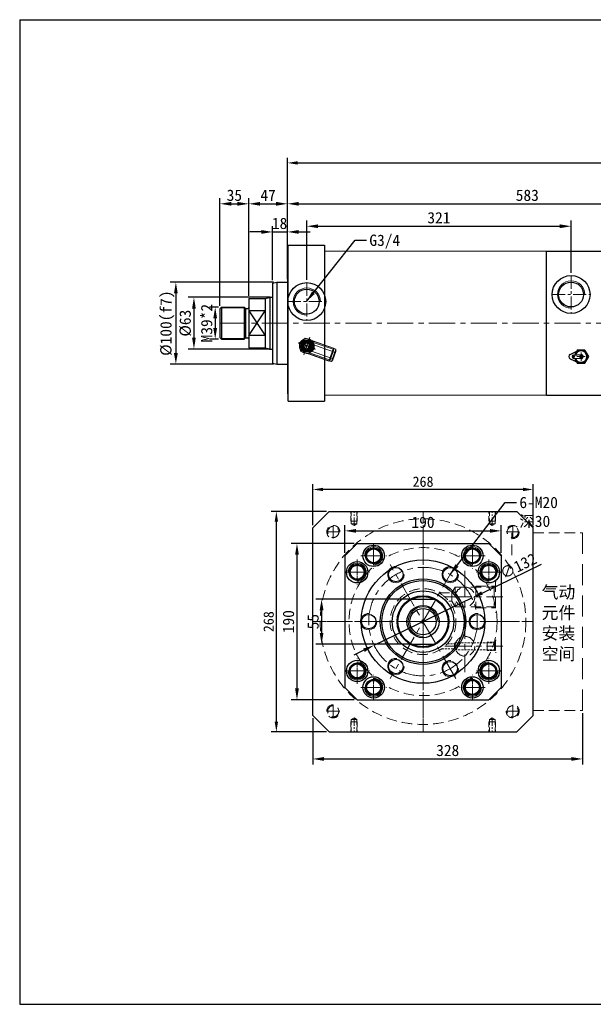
# Model space of a CAD drawing. Header units: millimetres. Extents: x 12686 to 16699, y 5714 to 8717.
# Tile 6 of 20: x 14748 to 15445, y 7520 to 8717. Entities that reach past the tile are written whole.
import ezdxf

# ---------------------------------------------------------------- set-up
doc = ezdxf.new("R2010")
doc.units = ezdxf.units.MM
doc.header["$MEASUREMENT"] = 0
doc.linetypes.add('CENTER', pattern=[50.8, 31.75, -6.35, 6.35, -6.35])
doc.linetypes.add('DASHED', pattern=[19.05, 12.7, -6.35])
doc.layers.get('Defpoints').update_dxf_attribs({"lineweight": 25})
for name, color, linetype, lineweight in [('图层1', 7, 'Continuous', 25), ('图层2', 3, 'CENTER', 13), ('图层3', 2, 'Continuous', 13), ('图层4', 1, 'Continuous', 30), ('图层5', 5, 'DASHED', 13), ('图层7', 4, 'Continuous', 15)]:
    doc.layers.add(name, color=color, linetype=linetype, lineweight=lineweight)
doc.dimstyles.new('ISO-25', dxfattribs={"dimtxt": 2.5, "dimasz": 2.5, "dimexe": 1.25, "dimexo": 0.625, "dimtad": 1, "dimtxsty": 'Standard', "dimcen": 2.5, "dimadec": 0, "dimazin": 0, "dimtfac": 1, "dimtmove": 0, "dimatfit": 3, "dimfxl": 1, "dimarcsym": 0})

# ---------------------------------------------------------------- blocks, each defined once
blk = doc.blocks.new('*D4668')
at = {"layer": 'Defpoints', "color": 0}
for p in [(15224.7, 8012.4), (15114.6, 7957.4), (15224.7, 7957.4)]:
    blk.add_point(p, dxfattribs=at)
at = {"layer": '图层3', "color": 0, "lineweight": -2}
for p, q in [((15221.2, 8012.4), (15107.7, 8012.4)), ((15114.6, 7998.7), (15114.6, 7971.2)), ((15221.2, 7957.4), (15107.7, 7957.4))]:
    blk.add_line(p, q, dxfattribs=at)
at = {"layer": '图层3', "color": 0}
for points in [[(15116.9, 7998.7), (15112.3, 7998.7), (15114.6, 8012.4)], [(15112.3, 7971.2), (15116.9, 7971.2), (15114.6, 7957.4)]]:
    blk.add_solid(points, dxfattribs=at)
at = {"layer": '图层3', "color": 0, "insert": (15104.3, 7984.9), "char_height": 13.75, "attachment_point": 5, "rotation": 90}
blk.add_mtext('55', dxfattribs=at)
blk = doc.blocks.new('*D4669')
at = {"layer": 'Defpoints', "color": 0}
for p in [(15157.9, 8079.9), (15084.7, 7889.9), (15157.9, 7889.9)]:
    blk.add_point(p, dxfattribs=at)
at = {"layer": '图层3', "color": 0, "lineweight": -2}
for p, q in [((15154.4, 8079.9), (15077.8, 8079.9)), ((15084.7, 8066.2), (15084.7, 7903.7)), ((15154.4, 7889.9), (15077.8, 7889.9))]:
    blk.add_line(p, q, dxfattribs=at)
at = {"layer": '图层3', "color": 0}
for points in [[(15087, 8066.2), (15082.4, 8066.2), (15084.7, 8079.9)], [(15082.4, 7903.7), (15087, 7903.7), (15084.7, 7889.9)]]:
    blk.add_solid(points, dxfattribs=at)
at = {"layer": '图层3', "color": 0, "insert": (15074.4, 7984.9), "char_height": 13.75, "attachment_point": 5, "rotation": 90}
blk.add_mtext('190', dxfattribs=at)
blk = doc.blocks.new('*D4670')
at = {"layer": 'Defpoints', "color": 0}
for p in [(15332.9, 8095.3), (15142.9, 8064.9), (15332.9, 8064.9)]:
    blk.add_point(p, dxfattribs=at)
at = {"layer": '图层3', "color": 0, "lineweight": -2}
for p, q in [((15142.9, 8068.4), (15142.9, 8102.2)), ((15156.6, 8095.3), (15319.1, 8095.3)), ((15332.9, 8068.4), (15332.9, 8102.2))]:
    blk.add_line(p, q, dxfattribs=at)
at = {"layer": '图层3', "color": 0}
for points in [[(15156.6, 8097.6), (15156.6, 8093), (15142.9, 8095.3)], [(15319.1, 8093), (15319.1, 8097.6), (15332.9, 8095.3)]]:
    blk.add_solid(points, dxfattribs=at)
at = {"layer": '图层3', "color": 0, "insert": (15237.9, 8105.6), "char_height": 13.75, "attachment_point": 5}
blk.add_mtext('190', dxfattribs=at)
blk = doc.blocks.new('*D4671')
at = {"layer": 'Defpoints', "color": 0}
for p in [(15297.3, 8013.7), (15178.5, 7956.2)]:
    blk.add_point(p, dxfattribs=at)
at = {"layer": '图层3', "color": 0, "lineweight": -2}
for p, q in [((15309.6, 8019.7), (15381.9, 8054.7)), ((15178.5, 7956.2), (15297.3, 8013.7)), ((15166.1, 7950.2), (15153.7, 7944.2))]:
    blk.add_line(p, q, dxfattribs=at)
at = {"layer": '图层3', "color": 0}
for points in [[(15308.6, 8021.8), (15310.6, 8017.7), (15297.3, 8013.7)], [(15167.1, 7948.1), (15165.1, 7952.2), (15178.5, 7956.2)]]:
    blk.add_solid(points, dxfattribs=at)
at = {"layer": '图层3', "color": 0, "insert": (15353.7, 8052.5), "char_height": 13.75, "attachment_point": 5, "rotation": 25.8556}
blk.add_mtext('∅132', dxfattribs=at)
blk = doc.blocks.new('*D4672')
at = {"layer": 'Defpoints', "color": 0}
for p in [(15431.9, 7876.9), (15103.9, 7870.9), (15431.9, 7818)]:
    blk.add_point(p, dxfattribs=at)
at = {"layer": '图层3', "color": 0, "lineweight": -2}
for p, q in [((15103.9, 7867.5), (15103.9, 7811.2)), ((15431.9, 7873.5), (15431.9, 7811.2)), ((15117.6, 7818), (15418.1, 7818))]:
    blk.add_line(p, q, dxfattribs=at)
at = {"layer": '图层3', "color": 0}
for points in [[(15117.6, 7820.3), (15117.6, 7815.7), (15103.9, 7818)], [(15418.1, 7815.7), (15418.1, 7820.3), (15431.9, 7818)]]:
    blk.add_solid(points, dxfattribs=at)
at = {"layer": '图层3', "color": 0, "insert": (15267.9, 7828.3), "char_height": 13.75, "attachment_point": 5}
blk.add_mtext('328', dxfattribs=at)
blk = doc.blocks.new('*D4673')
at = {"layer": 'Defpoints', "color": 0}
for p in [(15073.1, 8458.7), (15055.1, 8396.4), (15073.1, 8397.8)]:
    blk.add_point(p, dxfattribs=at)
at = {"layer": '图层3', "color": 0, "lineweight": -2}
for p, q in [((15055.1, 8399.9), (15055.1, 8465.6)), ((15073.1, 8401.2), (15073.1, 8465.6)), ((15041.4, 8458.7), (15027.6, 8458.7)), ((15055.1, 8458.7), (15073.1, 8458.7)), ((15086.9, 8458.7), (15100.6, 8458.7))]:
    blk.add_line(p, q, dxfattribs=at)
at = {"layer": '图层3', "color": 0}
for points in [[(15041.4, 8456.4), (15041.4, 8461), (15055.1, 8458.7)], [(15086.9, 8461), (15086.9, 8456.4), (15073.1, 8458.7)]]:
    blk.add_solid(points, dxfattribs=at)
at = {"layer": '图层3', "color": 0, "insert": (15063.6, 8469), "char_height": 13.75, "attachment_point": 5}
blk.add_mtext('18', dxfattribs=at)
blk = doc.blocks.new('*D4674')
at = {"layer": 'Defpoints', "color": 0}
for p in [(15073.1, 8492.9), (15073.1, 8397.8), (15026.1, 8377.8)]:
    blk.add_point(p, dxfattribs=at)
at = {"layer": '图层3', "color": 0, "lineweight": -2}
for p, q in [((15026.1, 8381.2), (15026.1, 8499.8)), ((15073.1, 8401.2), (15073.1, 8499.8)), ((15039.9, 8492.9), (15059.4, 8492.9))]:
    blk.add_line(p, q, dxfattribs=at)
at = {"layer": '图层3', "color": 0}
for points in [[(15039.9, 8495.2), (15039.9, 8490.6), (15026.1, 8492.9)], [(15059.4, 8490.6), (15059.4, 8495.2), (15073.1, 8492.9)]]:
    blk.add_solid(points, dxfattribs=at)
at = {"layer": '图层3', "color": 0, "insert": (15049.6, 8503.2), "char_height": 13.75, "attachment_point": 5}
blk.add_mtext('47', dxfattribs=at)
blk = doc.blocks.new('*D4675')
at = {"layer": 'Defpoints', "color": 0}
for p in [(15026.1, 8492.9), (15026.1, 8377.8), (14991.1, 8365.3)]:
    blk.add_point(p, dxfattribs=at)
at = {"layer": '图层3', "color": 0, "lineweight": -2}
for p, q in [((14991.1, 8368.7), (14991.1, 8499.8)), ((15026.1, 8381.2), (15026.1, 8499.8)), ((15004.9, 8492.9), (15012.4, 8492.9))]:
    blk.add_line(p, q, dxfattribs=at)
at = {"layer": '图层3', "color": 0}
for points in [[(15004.9, 8495.2), (15004.9, 8490.6), (14991.1, 8492.9)], [(15012.4, 8490.6), (15012.4, 8495.2), (15026.1, 8492.9)]]:
    blk.add_solid(points, dxfattribs=at)
at = {"layer": '图层3', "color": 0, "insert": (15008.6, 8503.2), "char_height": 13.75, "attachment_point": 5}
blk.add_mtext('35', dxfattribs=at)
blk = doc.blocks.new('*D4676')
at = {"layer": 'Defpoints', "color": 0}
for p in [(14992.6, 8367.3), (14985.3, 8328.3), (14992.6, 8328.3)]:
    blk.add_point(p, dxfattribs=at)
at = {"layer": '图层3', "color": 0, "lineweight": -2}
for p, q in [((14989.2, 8367.3), (14978.5, 8367.3)), ((14985.3, 8353.5), (14985.3, 8342)), ((14989.2, 8328.3), (14978.5, 8328.3))]:
    blk.add_line(p, q, dxfattribs=at)
at = {"layer": '图层3', "color": 0}
for points in [[(14987.6, 8353.5), (14983, 8353.5), (14985.3, 8367.3)], [(14983, 8342), (14987.6, 8342), (14985.3, 8328.3)]]:
    blk.add_solid(points, dxfattribs=at)
at = {"layer": '图层3', "color": 0, "insert": (14975, 8347.8), "char_height": 13.75, "attachment_point": 5, "rotation": 90}
blk.add_mtext('M39*2', dxfattribs=at)
blk = doc.blocks.new('*D4677')
at = {"layer": 'Defpoints', "color": 0}
for p in [(15054.6, 8379.3), (14959.5, 8316.3), (15054.6, 8316.3)]:
    blk.add_point(p, dxfattribs=at)
at = {"layer": '图层3', "color": 0, "lineweight": -2}
for p, q in [((15051.2, 8379.3), (14952.6, 8379.3)), ((14959.5, 8365.5), (14959.5, 8330)), ((15051.2, 8316.3), (14952.6, 8316.3))]:
    blk.add_line(p, q, dxfattribs=at)
at = {"layer": '图层3', "color": 0}
for points in [[(14961.7, 8365.5), (14957.2, 8365.5), (14959.5, 8379.3)], [(14957.2, 8330), (14961.7, 8330), (14959.5, 8316.3)]]:
    blk.add_solid(points, dxfattribs=at)
at = {"layer": '图层3', "color": 0, "insert": (14949.1, 8347.8), "char_height": 13.75, "attachment_point": 5, "rotation": 90}
blk.add_mtext('%%c63', dxfattribs=at)
blk = doc.blocks.new('*D4678')
at = {"layer": 'Defpoints', "color": 0}
for p in [(15059.6, 8397.8), (14937.5, 8297.8), (15059.6, 8297.8)]:
    blk.add_point(p, dxfattribs=at)
at = {"layer": '图层3', "color": 0, "lineweight": -2}
for p, q in [((15056.2, 8397.8), (14930.6, 8397.8)), ((14937.5, 8384), (14937.5, 8311.5)), ((15056.2, 8297.8), (14930.6, 8297.8))]:
    blk.add_line(p, q, dxfattribs=at)
at = {"layer": '图层3', "color": 0}
for points in [[(14939.8, 8384), (14935.2, 8384), (14937.5, 8397.8)], [(14935.2, 8311.5), (14939.8, 8311.5), (14937.5, 8297.8)]]:
    blk.add_solid(points, dxfattribs=at)
at = {"layer": '图层3', "color": 0, "insert": (14927.2, 8347.8), "char_height": 13.75, "attachment_point": 5, "rotation": 90}
blk.add_mtext('%%c100(f7)', dxfattribs=at)
blk = doc.blocks.new('*D4679')
at = {"layer": 'Defpoints', "color": 0}
for p in [(15417.8, 8465.6), (15417.8, 8405.6), (15096.6, 8397)]:
    blk.add_point(p, dxfattribs=at)
at = {"layer": '图层3', "color": 0, "lineweight": -2}
for p, q in [((15096.6, 8400.5), (15096.6, 8472.5)), ((15110.4, 8465.6), (15404.1, 8465.6)), ((15417.8, 8409), (15417.8, 8472.5))]:
    blk.add_line(p, q, dxfattribs=at)
at = {"layer": '图层3', "color": 0}
for points in [[(15110.4, 8467.9), (15110.4, 8463.3), (15096.6, 8465.6)], [(15404.1, 8463.3), (15404.1, 8467.9), (15417.8, 8465.6)]]:
    blk.add_solid(points, dxfattribs=at)
at = {"layer": '图层3', "color": 0, "insert": (15257.2, 8475.9), "char_height": 13.75, "attachment_point": 5}
blk.add_mtext('321', dxfattribs=at)
blk = doc.blocks.new('*D4680')
at = {"layer": 'Defpoints', "color": 0}
for p in [(15656.1, 8492.9), (15073.1, 8458.7), (15656.1, 8457.8)]:
    blk.add_point(p, dxfattribs=at)
at = {"layer": '图层3', "color": 0, "lineweight": -2}
for p, q in [((15073.1, 8462.2), (15073.1, 8499.8)), ((15656.1, 8461.2), (15656.1, 8499.8)), ((15086.9, 8492.9), (15642.4, 8492.9))]:
    blk.add_line(p, q, dxfattribs=at)
at = {"layer": '图层3', "color": 0}
for points in [[(15086.9, 8495.2), (15086.9, 8490.6), (15073.1, 8492.9)], [(15642.4, 8490.6), (15642.4, 8495.2), (15656.1, 8492.9)]]:
    blk.add_solid(points, dxfattribs=at)
at = {"layer": '图层3', "color": 0, "insert": (15364.6, 8503.2), "char_height": 13.75, "attachment_point": 5}
blk.add_mtext('583', dxfattribs=at)
blk = doc.blocks.new('*D4685')
at = {"layer": 'Defpoints', "color": 0}
for p in [(16349.1, 8542.6), (16349.1, 8481.8), (15073.1, 8433.4)]:
    blk.add_point(p, dxfattribs=at)
at = {"layer": '图层3', "color": 0, "lineweight": -2}
for p, q in [((15073.1, 8436.5), (15073.1, 8548.9)), ((16349.1, 8484.9), (16349.1, 8548.9)), ((15085.6, 8542.6), (16336.6, 8542.6))]:
    blk.add_line(p, q, dxfattribs=at)
at = {"layer": '图层3', "color": 0}
for points in [[(15085.6, 8544.7), (15085.6, 8540.5), (15073.1, 8542.6)], [(16336.6, 8540.5), (16336.6, 8544.7), (16349.1, 8542.6)]]:
    blk.add_solid(points, dxfattribs=at)
at = {"layer": '图层3', "color": 0, "insert": (15711.1, 8552), "char_height": 12.5, "attachment_point": 5}
blk.add_mtext('1276', dxfattribs=at)
blk = doc.blocks.new('*D4729')
at = {"layer": 'Defpoints', "color": 0}
for p in [(15103.9, 8145.6), (15103.9, 8098.9), (15371.9, 8098.9)]:
    blk.add_point(p, dxfattribs=at)
at = {"layer": '图层3', "color": 0, "lineweight": -2}
for p, q in [((15103.9, 8102.1), (15103.9, 8151.9)), ((15371.9, 8102.1), (15371.9, 8151.9)), ((15359.4, 8145.6), (15116.4, 8145.6))]:
    blk.add_line(p, q, dxfattribs=at)
at = {"layer": '图层3', "color": 0}
for points in [[(15116.4, 8147.7), (15116.4, 8143.6), (15103.9, 8145.6)], [(15359.4, 8143.6), (15359.4, 8147.7), (15371.9, 8145.6)]]:
    blk.add_solid(points, dxfattribs=at)
at = {"layer": '图层3', "color": 0, "insert": (15237.9, 8155), "char_height": 12.5, "attachment_point": 5}
blk.add_mtext('268', dxfattribs=at)
blk = doc.blocks.new('*D4730')
at = {"layer": 'Defpoints', "color": 0}
for p in [(15123.9, 8118.9), (15059.6, 7850.9), (15123.9, 7850.9)]:
    blk.add_point(p, dxfattribs=at)
at = {"layer": '图层3', "color": 0, "lineweight": -2}
for p, q in [((15120.7, 8118.9), (15053.4, 8118.9)), ((15059.6, 8106.4), (15059.6, 7863.4)), ((15120.7, 7850.9), (15053.4, 7850.9))]:
    blk.add_line(p, q, dxfattribs=at)
at = {"layer": '图层3', "color": 0}
for points in [[(15061.7, 8106.4), (15057.6, 8106.4), (15059.6, 8118.9)], [(15057.6, 7863.4), (15061.7, 7863.4), (15059.6, 7850.9)]]:
    blk.add_solid(points, dxfattribs=at)
at = {"layer": '图层3', "color": 0, "insert": (15050.3, 7984.9), "char_height": 12.5, "attachment_point": 5, "rotation": 90}
blk.add_mtext('268', dxfattribs=at)

msp = doc.modelspace()

# ---------------------------------------------------------------- linework, layer by layer
at = {"layer": '图层1'}
for p, q in [((15074.137, 8442.773), (15118.137, 8442.773)), ((15074.137, 8252.773), (15074.137, 8442.773)), ((15118.137, 8442.773), (15118.137, 8252.773)), ((15073.137, 8433.773), (15073.137, 8261.773)), ((15073.137, 8433.773), (15074.137, 8433.773)), ((15388.137, 8260.273), (15388.137, 8435.273)), ((15388.137, 8435.273), (15656.137, 8435.273)), ((15055.137, 8396.434), (15060.137, 8397.773)), ((15055.137, 8396.434), (15055.137, 8299.113)), ((15060.137, 8397.773), (15073.137, 8397.773)), ((15060.137, 8397.773), (15060.137, 8297.773)), ((15046.137, 8377.773), (15051.353, 8379.171)), ((15051.735, 8379.273), (15055.137, 8379.273)), ((15051.735, 8379.247), (15051.735, 8316.3)), ((14993.137, 8367.273), (14991.137, 8365.273)), ((14993.137, 8367.273), (14993.137, 8328.273)), ((14993.137, 8367.273), (15020.637, 8367.273)), ((15020.637, 8367.273), (15021.844, 8366.066)), ((15020.637, 8367.273), (15020.637, 8328.273)), ((15026.137, 8377.773), (15026.137, 8317.773)), ((15026.137, 8377.773), (15046.137, 8377.773)), ((15046.137, 8377.773), (15046.137, 8317.773)), ((14991.137, 8365.273), (14991.137, 8330.273)), ((15022.137, 8365.863), (15022.137, 8329.684)), ((15022.551, 8365.773), (15025.137, 8365.773)), ((15026.137, 8332.807), (15046.137, 8362.74)), ((15026.137, 8362.74), (15046.137, 8332.807)), ((15046.137, 8362.74), (15026.137, 8362.74)), ((15046.137, 8332.807), (15026.137, 8332.807)), ((14991.137, 8330.273), (14993.137, 8328.273)), ((14993.137, 8328.273), (15020.637, 8328.273)), ((15020.637, 8328.273), (15021.844, 8329.481)), ((15022.551, 8329.773), (15025.137, 8329.773)), ((15026.137, 8317.773), (15046.137, 8317.773)), ((15046.137, 8317.773), (15051.353, 8316.376)), ((15051.735, 8316.273), (15055.137, 8316.273)), ((15416.71, 8309.874), (15426.626, 8314.42)), ((15420.82, 8308.942), (15429.765, 8309.64)), ((15425.341, 8315.147), (15424.307, 8313.357)), ((15434.579, 8315.147), (15425.341, 8315.147)), ((15439.197, 8307.147), (15434.579, 8315.147)), ((15055.137, 8299.113), (15060.137, 8297.773)), ((15060.137, 8297.773), (15073.137, 8297.773)), ((15416.71, 8304.42), (15426.626, 8299.875)), ((15420.82, 8305.353), (15429.765, 8304.655)), ((15424.307, 8300.938), (15425.341, 8299.147)), ((15425.341, 8299.147), (15434.579, 8299.147)), ((15434.579, 8299.147), (15439.197, 8307.147)), ((15073.137, 8261.773), (15074.137, 8261.773)), ((15388.137, 8260.273), (15656.137, 8260.273)), ((15074.137, 8252.773), (15118.137, 8252.773)), ((15123.864, 8118.937), (15103.864, 8098.937)), ((15123.864, 8118.937), (15351.864, 8118.937)), ((15371.864, 8098.937), (15351.864, 8118.937)), ((15103.864, 7870.937), (15103.864, 8098.937)), ((15371.864, 7870.937), (15371.864, 8098.937)), ((15157.864, 8079.937), (15142.864, 8064.937)), ((15157.864, 8079.937), (15317.864, 8079.937)), ((15317.864, 8079.937), (15332.864, 8064.937)), ((15142.864, 8064.937), (15142.864, 7904.937)), ((15332.864, 8064.937), (15332.864, 7904.937)), ((15224.673, 8012.437), (15251.055, 8012.437)), ((15224.673, 7957.437), (15251.055, 7957.437)), ((15157.864, 7889.937), (15142.864, 7904.937)), ((15332.864, 7904.937), (15317.864, 7889.937)), ((15157.864, 7889.937), (15317.864, 7889.937)), ((15123.864, 7850.937), (15103.864, 7870.937)), ((15371.864, 7870.937), (15351.864, 7850.937)), ((15123.864, 7850.937), (15351.864, 7850.937))]:
    msp.add_line(p, q, dxfattribs=at)
for centre, radius in [((15417.828, 8382.597), 23), ((15096.62, 8374.02), 23), ((15417.828, 8382.597), 15.1), ((15096.62, 8374.02), 15.1), ((15096.62, 8320.02), 7.5), ((15096.62, 8320.02), 7.5), ((15096.62, 8320.02), 4.25), ((15096.62, 8320.02), 4.25), ((15420.96, 8307.147), 1), ((15429.96, 8307.147), 1.5), ((15177.864, 8064.937), 13), ((15177.864, 8064.937), 9.7), ((15177.864, 8064.937), 8.5), ((15297.864, 8064.937), 13), ((15297.864, 8064.937), 9.7), ((15297.864, 8064.937), 8.5), ((15157.864, 8044.937), 13), ((15237.864, 7984.937), 75), ((15317.864, 8044.937), 13), ((15157.864, 8044.937), 9.7), ((15157.864, 8044.937), 8.5), ((15204.864, 8042.095), 8.8), ((15270.864, 8042.095), 8.8), ((15317.864, 8044.937), 9.7), ((15317.864, 8044.937), 8.5), ((15237.864, 7984.937), 52), ((15237.864, 7984.937), 50), ((15237.864, 7984.937), 37.343), ((15237.864, 7984.937), 31.5), ((15237.864, 7984.937), 30.5), ((15237.864, 7984.937), 19.5), ((15237.864, 7984.937), 16), ((15171.864, 7984.937), 8.8), ((15303.864, 7984.937), 8.8), ((15157.864, 7924.937), 13), ((15204.864, 7930.348), 8.8), ((15270.864, 7927.779), 8.8), ((15317.864, 7924.937), 13), ((15157.864, 7924.937), 9.7), ((15157.864, 7924.937), 8.5), ((15317.864, 7924.937), 9.7), ((15317.864, 7924.937), 8.5), ((15177.864, 7904.937), 13), ((15177.864, 7904.937), 9.7), ((15177.864, 7904.937), 8.5), ((15297.864, 7904.937), 13), ((15297.864, 7904.937), 9.7), ((15297.864, 7904.937), 8.5)]:
    msp.add_circle(centre, radius, dxfattribs=at)
for centre, radius, start, end in [((15052.13, 8376.273), 3, 90, 105), ((15022.551, 8366.773), 1, 225, 270), ((15025.137, 8366.773), 1, 270, 0), ((15022.551, 8328.773), 1, 90, 135), ((15025.137, 8328.773), 1, 0, 90), ((15052.13, 8319.273), 3, 255, 270), ((15417.96, 8307.147), 3, 114.624318, 245.375682), ((15420.96, 8307.147), 1.8, 94.460844, 265.539156), ((15429.96, 8307.147), 8, 193.749113, 166.250887), ((15429.96, 8307.147), 7, 196.463989, 163.536011), ((15429.96, 8307.147), 2.5, 265.539156, 94.460844)]:
    msp.add_arc(centre, radius, start, end, dxfattribs=at)
at = {"layer": '图层2', "ltscale": 0.5}
for p, q in [((15417.828, 8405.597), (15417.828, 8359.597)), ((15096.62, 8397.02), (15096.62, 8351.02)), ((15394.828, 8382.597), (15440.828, 8382.597)), ((15073.62, 8374.02), (15119.62, 8374.02)), ((15237.864, 7850.937), (15237.864, 8118.937)), ((15103.864, 7984.937), (15371.864, 7984.937))]:
    msp.add_line(p, q, dxfattribs=at)
at = {"layer": '图层2'}
for p, q in [((14991.137, 8347.773), (16349.137, 8347.773)), ((15429.96, 8302.147), (15429.96, 8312.147)), ((15424.96, 8307.147), (15434.96, 8307.147)), ((15120.864, 8093.937), (15136.864, 8093.937)), ((15128.864, 8101.937), (15128.864, 8085.937)), ((15237.864, 7867.458), (15237.864, 8102.416)), ((15354.864, 8093.937), (15338.864, 8093.937)), ((15346.864, 8101.937), (15346.864, 8085.937)), ((15277.864, 7915.655), (15197.864, 8054.219)), ((15277.864, 8054.219), (15197.864, 7915.655)), ((15288.864, 8046.573), (15288.864, 7923.301)), ((15264.321, 8014.937), (15334.925, 8014.937)), ((15120.385, 7984.937), (15355.343, 7984.937)), ((15264.321, 7954.937), (15334.925, 7954.937)), ((15128.864, 7867.937), (15128.864, 7883.937)), ((15346.864, 7867.937), (15346.864, 7883.937)), ((15120.864, 7875.937), (15136.864, 7875.937)), ((15354.864, 7875.937), (15338.864, 7875.937))]:
    msp.add_line(p, q, dxfattribs=at)
at = {"layer": '图层2', "ltscale": 0.3}
for p, q in [((15107.166, 8316.323), (15086.074, 8323.716)), ((15107.166, 8316.323), (15086.074, 8323.716)), ((15092.923, 8309.473), (15100.316, 8330.566)), ((15092.923, 8309.473), (15100.316, 8330.566)), ((15154.013, 8102.003), (15154.013, 8118.937)), ((15322.013, 8102.003), (15322.013, 8118.937)), ((15177.864, 8075.937), (15177.864, 8053.937)), ((15297.864, 8075.937), (15297.864, 8053.937)), ((15157.864, 8055.937), (15157.864, 8033.937)), ((15188.864, 8064.937), (15166.864, 8064.937)), ((15286.864, 8064.937), (15308.864, 8064.937)), ((15317.864, 8055.937), (15317.864, 8033.937)), ((15168.864, 8044.937), (15146.864, 8044.937)), ((15306.864, 8044.937), (15328.864, 8044.937)), ((15168.864, 7924.937), (15146.864, 7924.937)), ((15157.864, 7913.937), (15157.864, 7935.937)), ((15306.864, 7924.937), (15328.864, 7924.937)), ((15317.864, 7913.937), (15317.864, 7935.937)), ((15177.864, 7893.937), (15177.864, 7915.937)), ((15297.864, 7893.937), (15297.864, 7915.937)), ((15188.864, 7904.937), (15166.864, 7904.937)), ((15286.864, 7904.937), (15308.864, 7904.937)), ((15154.013, 7867.871), (15154.013, 7850.937)), ((15322.013, 7867.871), (15322.013, 7850.937))]:
    msp.add_line(p, q, dxfattribs=at)
at = {"layer": '图层2', "ltscale": 0.6}
for p, q in [((15177.864, 8080.386), (15177.864, 8049.488)), ((15297.864, 8080.386), (15297.864, 8049.488)), ((15157.864, 8060.386), (15157.864, 8029.488)), ((15162.415, 8064.937), (15193.313, 8064.937)), ((15313.313, 8064.937), (15282.415, 8064.937)), ((15317.864, 8060.386), (15317.864, 8029.488)), ((15142.415, 8044.937), (15173.313, 8044.937)), ((15333.313, 8044.937), (15302.415, 8044.937)), ((15157.864, 7909.488), (15157.864, 7940.386)), ((15317.864, 7909.488), (15317.864, 7940.386)), ((15142.415, 7924.937), (15173.313, 7924.937)), ((15333.313, 7924.937), (15302.415, 7924.937)), ((15177.864, 7889.488), (15177.864, 7920.386)), ((15297.864, 7889.488), (15297.864, 7920.386)), ((15162.415, 7904.937), (15193.313, 7904.937)), ((15313.313, 7904.937), (15282.415, 7904.937))]:
    msp.add_line(p, q, dxfattribs=at)
at = {"layer": '图层2'}
msp.add_circle((15237.864, 7984.937), 66, dxfattribs=at)
at = {"layer": '图层4'}
for p, q in [((14747.711, 8716.716), (16511.711, 8716.716)), ((14747.711, 8716.716), (14747.711, 7519.716)), ((14747.711, 7519.716), (16511.711, 7519.716))]:
    msp.add_line(p, q, dxfattribs=at)
at = {"layer": '图层5', "ltscale": 0.5}
for p, q in [((15150.013, 8106.937), (15150.013, 8118.937)), ((15150.663, 8103.937), (15150.663, 8118.937)), ((15157.363, 8103.937), (15157.363, 8118.937)), ((15158.013, 8106.937), (15158.013, 8118.937)), ((15318.013, 8106.937), (15318.013, 8118.937)), ((15318.663, 8103.937), (15318.663, 8118.937)), ((15325.363, 8103.937), (15325.363, 8118.937)), ((15326.013, 8106.937), (15326.013, 8118.937)), ((15150.663, 7865.937), (15150.663, 7850.937)), ((15157.363, 7865.937), (15157.363, 7850.937)), ((15318.663, 7865.937), (15318.663, 7850.937)), ((15325.363, 7865.937), (15325.363, 7850.937)), ((15150.013, 7862.937), (15150.013, 7850.937)), ((15158.013, 7862.937), (15158.013, 7850.937)), ((15318.013, 7862.937), (15318.013, 7850.937)), ((15326.013, 7862.937), (15326.013, 7850.937))]:
    msp.add_line(p, q, dxfattribs=at)
at = {"layer": '图层5'}
for p, q in [((15158.013, 8106.937), (15150.013, 8106.937)), ((15157.363, 8103.937), (15150.663, 8103.937)), ((15150.663, 8103.937), (15154.013, 8102.003)), ((15157.363, 8103.937), (15154.013, 8102.003)), ((15326.013, 8106.937), (15318.013, 8106.937)), ((15325.363, 8103.937), (15318.663, 8103.937)), ((15318.663, 8103.937), (15322.013, 8102.003)), ((15325.363, 8103.937), (15322.013, 8102.003)), ((15345.864, 8065.937), (15345.864, 8092.937)), ((15371.864, 8092.937), (15431.864, 8092.937)), ((15325.864, 8033.937), (15325.864, 7995.937)), ((15325.864, 8033.937), (15326.864, 8033.937)), ((15257.229, 8019.937), (15272.765, 8019.937)), ((15276.864, 8027.037), (15272.765, 8019.937)), ((15272.765, 8019.937), (15272.765, 8009.937)), ((15276.864, 8027.037), (15324.364, 8027.037)), ((15276.864, 8027.037), (15276.864, 8002.837)), ((15301.864, 8028.137), (15325.464, 8028.137)), ((15301.864, 8028.137), (15301.864, 8001.737)), ((15324.364, 8027.037), (15325.864, 8028.537)), ((15324.364, 8027.037), (15324.364, 8002.837)), ((15269.089, 8009.937), (15272.765, 8009.937)), ((15276.864, 8002.837), (15272.765, 8009.937)), ((15276.864, 8002.837), (15324.364, 8002.837)), ((15301.864, 8001.737), (15325.464, 8001.737)), ((15324.364, 8002.837), (15325.864, 8001.337)), ((15325.864, 7995.937), (15326.864, 7995.937)), ((15324.864, 7959.187), (15325.864, 7960.187)), ((15325.864, 7962.437), (15325.864, 7947.437)), ((15325.864, 7962.437), (15326.864, 7962.437)), ((15276.864, 7959.187), (15276.142, 7957.937)), ((15276.142, 7951.937), (15276.142, 7957.937)), ((15276.864, 7950.687), (15276.142, 7951.937)), ((15276.864, 7959.187), (15276.864, 7950.687)), ((15315.864, 7959.837), (15315.864, 7950.037)), ((15324.864, 7959.187), (15324.864, 7950.687)), ((15324.864, 7950.687), (15325.864, 7949.687)), ((15325.864, 7947.437), (15326.864, 7947.437)), ((15371.864, 7876.937), (15431.864, 7876.937)), ((15150.663, 7865.937), (15154.013, 7867.871)), ((15157.363, 7865.937), (15150.663, 7865.937)), ((15157.363, 7865.937), (15154.013, 7867.871)), ((15318.663, 7865.937), (15322.013, 7867.871)), ((15325.363, 7865.937), (15318.663, 7865.937)), ((15325.363, 7865.937), (15322.013, 7867.871)), ((15158.013, 7862.937), (15150.013, 7862.937)), ((15326.013, 7862.937), (15318.013, 7862.937))]:
    msp.add_line(p, q, dxfattribs=at)
at = {"layer": '图层5', "ltscale": 2}
msp.add_line((15431.864, 7876.937), (15431.864, 8092.937), dxfattribs=at)
at = {"layer": '图层5', "ltscale": 0.2}
for p, q in [((15260.469, 7951.937), (15276.142, 7951.937)), ((15267.377, 7957.937), (15276.142, 7957.937)), ((15276.864, 7959.187), (15324.864, 7959.187)), ((15276.864, 7950.687), (15324.864, 7950.687)), ((15315.864, 7959.837), (15325.514, 7959.837)), ((15315.864, 7950.037), (15325.514, 7950.037))]:
    msp.add_line(p, q, dxfattribs=at)
at = {"layer": '图层5'}
for centre, radius in [((15237.864, 7984.937), 125), ((15128.864, 8093.937), 6.8), ((15346.864, 8093.937), 6.8), ((15237.864, 7984.937), 90), ((15237.864, 7984.937), 40), ((15288.864, 8014.937), 12), ((15288.864, 7954.937), 12), ((15128.864, 7875.937), 6.8), ((15346.864, 7875.937), 6.8)]:
    msp.add_circle(centre, radius, dxfattribs=at)
for centre, start, end in [((15128.864, 8093.937), 0, 270), ((15346.864, 8093.937), 270, 180), ((15128.864, 7875.937), 90, 0), ((15346.864, 7875.937), 180, 90)]:
    msp.add_arc(centre, 8, start, end, dxfattribs=at)
at = {"layer": '图层7'}
for p, q in [((15388.137, 8435.273), (15118.137, 8435.273)), ((14992.137, 8366.273), (15021.637, 8366.273)), ((14992.137, 8329.273), (15021.637, 8329.273)), ((15094.8, 8329.664), (15087.357, 8323.266)), ((15087.357, 8323.266), (15089.177, 8313.621)), ((15101.343, 8317.464), (15091.335, 8320.971)), ((15091.897, 8322.576), (15101.905, 8319.068)), ((15099.857, 8329.255), (15093.383, 8310.784)), ((15104.063, 8326.418), (15094.8, 8329.664)), ((15097.708, 8323.124), (15097.943, 8323.794)), ((15131.35, 8312.085), (15097.943, 8323.794)), ((15102.314, 8326.925), (15104.084, 8326.304)), ((15103.023, 8326.273), (15104.166, 8325.873)), ((15105.882, 8316.773), (15104.063, 8326.418)), ((15104.084, 8326.304), (15129.031, 8317.561)), ((15104.166, 8325.873), (15128.905, 8317.202)), ((15104.403, 8324.439), (15128.483, 8315.999)), ((15104.438, 8324.426), (15128.483, 8315.999)), ((15089.177, 8313.621), (15098.44, 8310.375)), ((15095.297, 8316.245), (15095.532, 8316.916)), ((15095.297, 8316.245), (15128.704, 8304.536)), ((15096.757, 8311.071), (15098.527, 8310.45)), ((15097.717, 8311.137), (15098.86, 8310.737)), ((15098.44, 8310.375), (15105.882, 8316.773)), ((15098.527, 8310.45), (15123.474, 8301.706)), ((15098.86, 8310.737), (15123.6, 8302.066)), ((15099.941, 8311.709), (15124.021, 8303.268)), ((15099.976, 8311.696), (15124.021, 8303.268)), ((15123.474, 8301.706), (15129.031, 8317.561)), ((15124.456, 8301.786), (15129.748, 8316.886)), ((15126.544, 8301.054), (15131.837, 8316.153)), ((15128.866, 8314.369), (15128.017, 8314.667)), ((15128.263, 8303.277), (15131.791, 8313.344)), ((15131.837, 8316.153), (15129.748, 8316.886)), ((15131.791, 8313.344), (15131.837, 8316.153)), ((15124.456, 8301.786), (15126.544, 8301.054)), ((15124.488, 8304.6), (15125.338, 8304.303)), ((15126.544, 8301.054), (15128.263, 8303.277)), ((15388.137, 8260.273), (15118.137, 8260.273)), ((15388.137, 8260.273), (15388.137, 8266.682))]:
    msp.add_line(p, q, dxfattribs=at)
for radius in [7.16, 6.579, 5.96, 5.37, 3.58, 3.289]:
    msp.add_circle((15096.62, 8320.02), radius, dxfattribs=at)
for centre, radius, start, end in [((15417.828, 8382.597), 16.6, 0, 270), ((15096.62, 8374.02), 16.6, 0, 270), ((15096.62, 8320.02), 8.95, 172.438601, 208.930717), ((15096.62, 8320.02), 8.95, 148.930717, 172.438601), ((15096.62, 8320.02), 8.95, 112.438601, 148.930717), ((15096.62, 8320.02), 5.723, 325.684659, 265.684659), ((15096.62, 8320.02), 4.9, 70.684659, 340.684659), ((15096.62, 8320.02), 4.9, 70.684659, 340.684659), ((15096.62, 8320.02), 4.17, 172.446082, 328.923237), ((15096.62, 8320.02), 4.17, 352.446082, 148.923237), ((15096.62, 8320.02), 8.95, 88.930717, 112.438601), ((15096.62, 8320.02), 8.95, 52.438601, 88.930717), ((15096.62, 8320.02), 8.95, 28.930717, 52.438601), ((15096.62, 8320.02), 8.95, 352.438601, 28.930717), ((15096.62, 8320.02), 8.95, 208.930717, 232.438601), ((15096.62, 8320.02), 8.95, 232.438601, 268.930717), ((15096.62, 8320.02), 8.95, 268.930717, 292.438601), ((15096.62, 8320.02), 8.95, 292.438601, 328.930717), ((15096.62, 8320.02), 8.95, 328.930717, 352.438601), ((15177.864, 8064.937), 11, 270, 180), ((15297.864, 8064.937), 11, 0, 270), ((15157.864, 8044.937), 11, 270, 180), ((15317.864, 8044.937), 11, 0, 270), ((15204.864, 8042.095), 10, 84.26083, 0), ((15270.864, 8042.095), 10, 84.26083, 0), ((15237.864, 7984.937), 18, 0, 270), ((15171.864, 7984.937), 10, 84.26083, 0), ((15303.864, 7984.937), 10, 84.26083, 0), ((15204.864, 7930.348), 10, 84.26083, 0), ((15270.864, 7927.779), 10, 84.26083, 0), ((15157.864, 7924.937), 11, 180, 90), ((15317.864, 7924.937), 11, 90, 0), ((15177.864, 7904.937), 11, 180, 90), ((15297.864, 7904.937), 11, 90, 0)]:
    msp.add_arc(centre, radius, start, end, dxfattribs=at)

# ---------------------------------------------------------------- texts
at = {"layer": '图层3', "char_height": 13.75, "attachment_point": 1}
for s, insert in [('G3/4', (15172.65, 8455.433)), ('6-M20{\\fSimSun|b0|i0|c134|p54;\\P深30}', (15355.017, 8136.716))]:
    msp.add_mtext(s, dxfattribs=dict(at, insert=insert))
at = {"layer": '图层3', "insert": (15382.024, 8028.258), "char_height": 15, "width": 43.80935, "attachment_point": 1}
msp.add_mtext('{\\fSimSun|b0|i0|c134|p54;气动元件安装空间}', dxfattribs=at)

# ---------------------------------------------------------------- dimensions: what is measured, and where the dimension line sits
at = {"layer": '图层3'}
for base, p1, p2, override, picture, middle in [((16349.137, 8542.631), (15073.137, 8433.405), (16349.137, 8481.773), {"dimscale": 5}, '*D4685', (15711.137, 8552.006)), ((15026.137, 8492.92), (14991.137, 8365.273), (15026.137, 8377.773), {"dimscale": 5.5, "dimdsep": 46, "dimpost": ''}, '*D4675', (15008.637, 8503.233)), ((15073.137, 8492.92), (15026.137, 8377.773), (15073.137, 8397.773), {"dimscale": 5.5, "dimdsep": 46, "dimpost": ''}, '*D4674', (15049.637, 8503.233)), ((15656.137, 8492.92), (15073.137, 8458.724), (15656.137, 8457.773), {"dimscale": 5.5, "dimdec": 0, "dimdsep": 46, "dimpost": ''}, '*D4680', (15364.637, 8503.233)), ((15417.828, 8465.599), (15096.62, 8397.02), (15417.828, 8405.597), {"dimscale": 5.5, "dimdec": 0, "dimdsep": 46, "dimpost": ''}, '*D4679', (15257.224, 8475.912)), ((15103.864, 8145.639), (15371.864, 8098.937), (15103.864, 8098.937), {"dimscale": 5}, '*D4729', (15237.864, 8155.014)), ((15431.864, 7818.029), (15103.864, 7870.937), (15431.864, 7876.937), {"dimscale": 5.5, "dimdsep": 46, "dimpost": ''}, '*D4672', (15267.864, 7828.341))]:
    dim = msp.add_linear_dim(base=base, p1=p1, p2=p2, dimstyle='ISO-25', override=override, dxfattribs=at)
    dim.commit()
    dim.dimension.update_dxf_attribs({"geometry": picture, "text_midpoint": middle})
for base, p1, p2, picture, middle in [((15073.137, 8458.724), (15055.137, 8396.434), (15073.137, 8397.773), '*D4673', (15063.615, 8458.724)), ((15332.864, 8095.299), (15142.864, 8064.937), (15332.864, 8064.937), '*D4670', (15237.864, 8095.299))]:
    dim = msp.add_linear_dim(base=base, p1=p1, p2=p2, dimstyle='ISO-25', override={"dimscale": 5.5, "dimdsep": 46, "dimpost": ''}, dxfattribs=at)
    dim.commit()
    dim.dimension.update_dxf_attribs({"geometry": picture, "text_midpoint": middle, "dimtype": 160})
for base, p1, p2, override, picture, middle in [((14937.464, 8297.773), (15059.615, 8397.773), (15059.615, 8297.773), {"dimscale": 5.5, "dimdsep": 46, "dimpost": '%%c<>(f7)'}, '*D4678', (14927.151, 8347.773)), ((14959.451, 8316.273), (15054.615, 8379.273), (15054.615, 8316.273), {"dimscale": 5.5, "dimdsep": 46, "dimpost": '%%c<>'}, '*D4677', (14949.138, 8347.773)), ((15059.648, 7850.937), (15123.864, 8118.937), (15123.864, 7850.937), {"dimscale": 5}, '*D4730', (15050.273, 7984.937)), ((15084.721, 7889.937), (15157.864, 8079.937), (15157.864, 7889.937), {"dimscale": 5.5, "dimdsep": 46, "dimpost": ''}, '*D4669', (15074.409, 7984.937)), ((15114.579, 7957.437), (15224.673, 8012.437), (15224.673, 7957.437), {"dimscale": 5.5, "dimdsep": 46, "dimpost": ''}, '*D4668', (15104.266, 7984.937))]:
    dim = msp.add_linear_dim(base=base, p1=p1, p2=p2, angle=90, dimstyle='ISO-25', override=override, dxfattribs=at)
    dim.commit()
    dim.dimension.update_dxf_attribs({"geometry": picture, "text_midpoint": middle})
dim = msp.add_linear_dim(base=(14985.34, 8328.273), p1=(14992.615, 8367.273), p2=(14992.615, 8328.273), angle=90, dimstyle='ISO-25', override={"dimscale": 5.5, "dimdsep": 46, "dimpost": 'M<>*2'}, dxfattribs=at)
dim.commit()
dim.dimension.update_dxf_attribs({"geometry": '*D4676', "text_midpoint": (14985.34, 8347.773), "dimtype": 160})
dim = msp.add_diameter_dim_2p(p1=(15178.471, 7956.154), p2=(15297.257, 8013.72), dimstyle='ISO-25', override={"dimscale": 5.5, "dimdsep": 46, "dimpost": ''}, dxfattribs=at)
dim.commit()
dim.dimension.update_dxf_attribs({"geometry": '*D4671', "text_midpoint": (15358.159, 8043.234), "dimtype": 163})

# ---------------------------------------------------------------- leaders
at = {"layer": '图层3', "annotation_type": 0, "has_hookline": 1, "hookline_direction": 0}
for points, text_width in [([(15096.098, 8374.02), (15155.462, 8448.558), (15169.212, 8448.558)], 50.417), ([(15270.864, 8042.095), (15337.829, 8129.841), (15351.579, 8129.841)], 61.875)]:
    msp.add_leader(points, dimstyle='ISO-25', override={"dimscale": 5.5, "dimgap": 0.625, "dimtad": 0, "dimdsep": 46, "dimpost": ''}, dxfattribs=dict(at, text_width=text_width))

doc.saveas('drawing.dxf')
